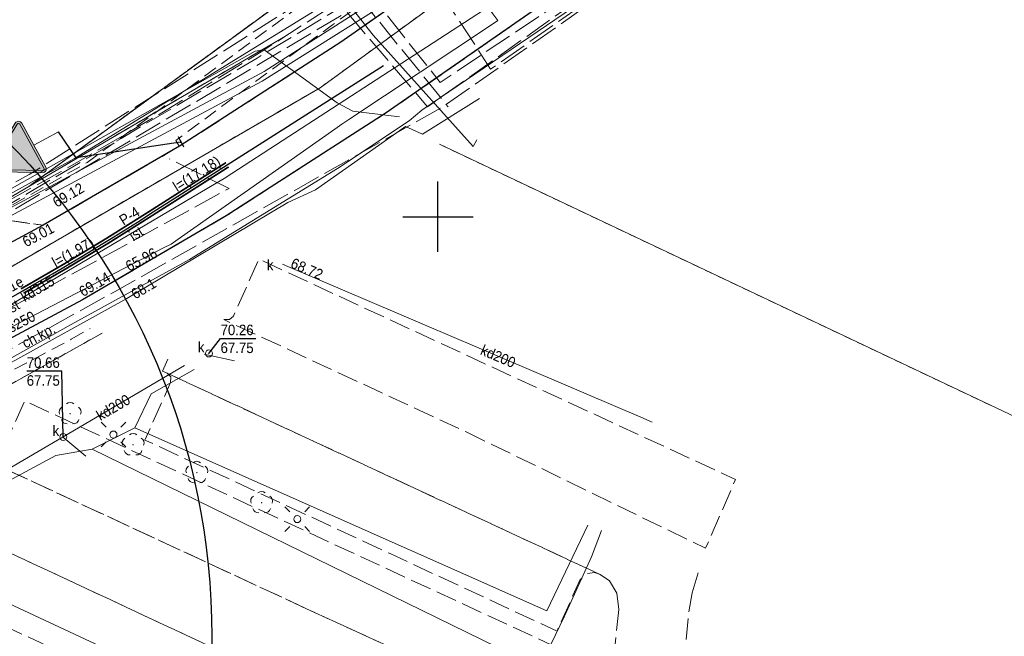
# Model space of a CAD drawing. Header units: feet. Extents: x 6524992 to 6539952, y 6047571 to 6067901.
# Tile 44 of 53: x 6531770 to 6531840, y 6048670 to 6048714. Entities that reach past the tile are written whole.
import ezdxf
from ezdxf.enums import TextEntityAlignment as Align

# ---------------------------------------------------------------- set-up
doc = ezdxf.new("R2010")
doc.units = ezdxf.units.FT
doc.header["$MEASUREMENT"] = 0
for name, pattern in [('1.5_0.5', [2, 1.5, -0.5]), ('218-500', [1, 0.5, -0.5]), ('219-500', [0]), ('mz1.0_0.5', [1.5, 1, -0.5]), ('mz2.0_0.5', [2.5, 2, -0.5])]:
    doc.linetypes.add(name, pattern=pattern)
doc.layers.get('0').update_dxf_attribs({"linetype": 'CONTINUOUS', "lineweight": 18})
for name, color, linetype, transparency in [('217-Granica konturu klasyfikcyjnego', 7, 'CONTINUOUS', 0.5), ('218-Granica użytku', 7, 'CONTINUOUS', 0.5), ('219-Linia granicy', 7, 'CONTINUOUS', 0.5), ('chodnik (powierzchnia)', 7, 'CONTINUOUS', 0.5), ('chodnik (powierzchnia)-Atr17', 7, 'CONTINUOUS', 0.5), ('drzewo liściaste (punkt)', 7, 'CONTINUOUS', 0.5), ('jezdnia (powierzchnia)', 7, 'CONTINUOUS', 0.5), ('krawężnik (linia)', 7, 'CONTINUOUS', 0.5), ('latarnia (punkt)', 7, 'CONTINUOUS', 0.5), ('plac (powierzchnia)', 7, 'CONTINUOUS', 0.5), ('przewód ciepłowniczy (linia)', 7, 'CONTINUOUS', 0.5), ('przewód elektroenergetyczny (linia)', 7, 'CONTINUOUS', 0.5), ('przewód gazowy - projektowany lub w budowie (linia) - ob. projektowany', 7, 'CONTINUOUS', 0.5), ('przewód kanalizacyjny (linia)', 7, 'CONTINUOUS', 0.5), ('przewód kanalizacyjny (linia)-Atr1', 7, 'CONTINUOUS', 0.5), ('przewód kanalizacyjny - projektowany lub w budowie (linia) - ob. projektowany', 7, 'CONTINUOUS', 0.5), ('przewód telekomunikacyjny (linia)', 7, 'CONTINUOUS', 0.5), ('przewód telekomunikacyjny - projektowany lub w budowie (linia) - ob. projektowany', 7, 'CONTINUOUS', 0.5), ('przewód wodociągowy (linia)', 7, 'CONTINUOUS', 0.5), ('punkt o określonej wysokości (sieć elektroenergetyczna)', 7, 'CONTINUOUS', 0.5), ('punkt o określonej wysokości (sieć elektroenergetyczna)-Atr3', 7, 'CONTINUOUS', 0.5), ('punkt o określonej wysokości (sieć kanalizacyjna)', 7, 'CONTINUOUS', 0.5), ('punkt o określonej wysokości (sieć kanalizacyjna)-Atr2', 7, 'CONTINUOUS', 0.5), ('punkt o określonej wysokości (sieć kanalizacyjna)-Atr3', 7, 'CONTINUOUS', 0.5), ('punkt wysokościowy sztuczny', 7, 'CONTINUOUS', 0.5), ('punkt wysokościowy sztuczny-Atr2', 7, 'CONTINUOUS', 0.5), ('studzienka okrągła - przewód kanalizacyjny (punkt)', 7, 'CONTINUOUS', 0.5), ('studzienka okrągła - przewód kanalizacyjny (punkt)-Atr17', 7, 'CONTINUOUS', 0.5), ('Wstawianie ramki sekcyjnej z opisem', 7, 'CONTINUOUS', 0.5), ('zbiornik - przewód kanalizacyjny (powierzchnia)', 7, 'CONTINUOUS', 0.5), ('ścieżka (powierzchnia)', 7, 'CONTINUOUS', 0.5)]:
    doc.layers.add(name, color=color, linetype=linetype, transparency=transparency)
doc.layers.add('_Robocza', color=1, linetype='CONTINUOUS', lineweight=30, plot=False)
for name, color, linetype, lineweight in [('gaPionowe', 7, 'CONTINUOUS', 13), ('gaPoziome', 7, 'CONTINUOUS', 13), ('zzz.gaHSDlugosc', 7, 'CONTINUOUS', 30), ('zzz.gaHSDodTekst', 7, 'CONTINUOUS', 30), ('zzz.gaHSDomyslna', 7, 'CONTINUOUS', 30), ('zzz.gaHSKilometraz', 7, 'CONTINUOUS', 30), ('zzz.gaHSNazwa', 7, 'CONTINUOUS', 30), ('zzz.gaHSOpis', 7, 'CONTINUOUS', 30), ('zzz.gaHSStan', 7, 'CONTINUOUS', 30), ('zzz.gaHSTrasa', 7, 'CONTINUOUS', 30), ('zzz.gaVSDodTekst', 7, 'CONTINUOUS', 30), ('zzz.gaVSDomyslna', 7, 'CONTINUOUS', 30), ('zzz.gaVSNazwa', 7, 'CONTINUOUS', 30), ('zzz.gaVSStan', 7, 'CONTINUOUS', 30), ('zzz.gaVSWielkość', 7, 'CONTINUOUS', 30)]:
    doc.layers.add(name, color=color, linetype=linetype, lineweight=lineweight)
doc.styles.add('GA-ATR-TEXT', font='arial.ttf', dxfattribs={"width": 0.9})
doc.styles.add('GA4-HS-TEXT', font='arial.ttf', dxfattribs={"width": 0.9})
doc.styles.get("Standard").update_dxf_attribs({"font": 'arial.ttf'})
doc.dimstyles.new('GA-LEADER', dxfattribs={"dimtxt": 1, "dimasz": 1, "dimexe": 1, "dimexo": 1, "dimgap": 1, "dimtad": 1, "dimtxsty": 'Standard', "dimcen": 1, "dimadec": 0, "dimazin": 0, "dimtfac": 1, "dimtmove": 0, "dimatfit": 3, "dimfxl": 1, "dimarcsym": 0})

# ---------------------------------------------------------------- blocks, each defined once
blk = doc.blocks.new('US15')
at = {"color": 0, "linetype": 'Continuous', "lineweight": 13}
blk.add_circle((0, 0), 0.25, dxfattribs=at)
blk = doc.blocks.new('PW01')
at = {"linetype": 'Continuous', "lineweight": 13}
h = blk.add_hatch(color=0, dxfattribs=at)
edge = h.paths.add_edge_path()
edge.add_arc((0, 0), 0.045, 0, 360)
blk = doc.blocks.new('SM01')
at = {"color": 0, "linetype": 'Continuous', "lineweight": 13}
for p, q in [((-0.53, 0.531), (-0.883, 0.884)), ((0.531, 0.531), (0.884, 0.884)), ((-0.53, -0.53), (-0.883, -0.883)), ((0.531, -0.53), (0.884, -0.883))]:
    blk.add_line(p, q, dxfattribs=at)
blk.add_circle((0, 0), 0.25, dxfattribs=at)
blk = doc.blocks.new('PW02')
at = {"linetype": 'Continuous', "lineweight": 13}
h = blk.add_hatch(color=0, dxfattribs=at)
edge = h.paths.add_edge_path()
edge.add_arc((0, 0), 0.045, 0, 360)
blk = doc.blocks.new('OP021')
at = {"linetype": 'Continuous', "lineweight": 13}
h = blk.add_hatch(color=0, dxfattribs=at)
edge = h.paths.add_edge_path()
edge.add_arc((0, 0), 0.05, 0, 360)
at = {"color": 0, "linetype": 'Continuous', "lineweight": 13}
for centre, start, end in [((0, 0.4), 49.272, 130.728), ((-0.38, 0.124), 121.308, 202.548), ((0.38, 0.124), 337.452, 58.692), ((-0.235, -0.324), 193.221, 274.871), ((0.235, -0.324), 265.129, 346.779)]:
    blk.add_arc(centre, 0.4, start, end, dxfattribs=at)
blk = doc.blocks.new('RAMKA500K')
at = {"color": 0}
for p, q in [((200, 197.5), (200, 202.5)), ((197.5, 200), (202.5, 200))]:
    blk.add_line(p, q, dxfattribs=at)
blk = doc.blocks.new('gaVSPos')
blk.add_point((0, 0))
blk = doc.blocks.new('gaVSTVcolumn0')
at = {"color": 0, "linetype": 'ByBlock', "lineweight": -2}
for p, q in [((-400, -30), (400, -30)), ((-400, -60), (-400, -30)), ((400, -60), (-400, -60)), ((400, -30), (400, -60))]:
    blk.add_line(p, q, dxfattribs=at)
blk.add_circle((0, 0), 30, dxfattribs=at)
blk = doc.blocks.new('gaVScolumn0')
at = {"color": 0, "linetype": 'ByBlock', "lineweight": -2}
blk.add_line((0, 0), (0, 400), dxfattribs=at)
at = {"layer": 'zzz.gaVSDomyslna', "color": 7, "style": 'GA-ATR-TEXT'}
blk.add_attdef('X2', text='', height=150, dxfattribs=at).set_placement((-50, 0), align=Align.BOTTOM_RIGHT)
blk = doc.blocks.new('*U97')
at = {"layer": 'zzz.gaVSDomyslna', "lineweight": 0}
h = blk.add_hatch(color=10, dxfattribs=at)
h.paths.add_polyline_path([(0, 726, 0.262759), (-46, 700), (-404, 79, 0.565749), (-356, 0), (0, 0), (356, 0, 0.565749), (404, 79), (46, 700, 0.262759)])
h.paths.add_polyline_path([(20, 685), (378, 65, -0.559995), (356, 30), (0, 30), (-356, 30, -0.559995), (-378, 65), (-20, 685, -0.260216), (0, 696, -0.260216)], flags=16)
at = {"layer": 'zzz.gaVSDomyslna', "color": 10, "lineweight": 0}
for points in [[(46, 700), (404, 79, -0.565749), (356, 0), (0, 0), (-356, 0, -0.565749), (-404, 79), (-46, 700, -0.262759), (0, 726, -0.262759)], [(20, 685), (378, 65, -0.559995), (356, 30), (0, 30), (-356, 30, -0.559995), (-378, 65), (-20, 685, -0.260216), (0, 696, -0.260216)]]:
    blk.add_lwpolyline(points, format="xyb", close=True, dxfattribs=at)
blk = doc.blocks.new('*U98')
at = {"layer": 'zzz.gaVSDomyslna', "lineweight": 0}
h = blk.add_hatch(color=50, dxfattribs=at)
edge = h.paths.add_edge_path()
edge.add_line((0, 30), (356, 30))
edge.add_arc((356, 54), 24, 270.0001, 386.9946)
edge.add_line((378, 65), (20, 684))
edge.add_arc((0, 672), 23.5, 30.0026, 148.2815)
edge.add_line((-20, 685), (-378, 65))
edge.add_arc((-356, 54), 24, 153.0055, 270.0001)
edge.add_line((-356, 30), (0, 30))
blk = doc.blocks.new('*U99')
at = {"layer": 'zzz.gaVSDomyslna', "linetype": 'Continuous', "lineweight": 0, "true_color": 0x000000}
h = blk.add_hatch(color=18, dxfattribs=at)
edge = h.paths.add_edge_path()
edge.add_arc((60, 472.5), 30, 0, 360.00026888)
h.paths.add_polyline_path([(-360, 45), (-281.25, 112.5), (-202.5, 45)])
h.paths.add_polyline_path([(258.75, 191.25), (157.5, 45), (360, 45)])
h.paths.add_polyline_path([(216.118, 165.789), (141.513, 208.421), (125.376, 182.601), (45, 227.813), (45, 433.125), (0, 461.25), (-136.849, 432.74), (-163.77, 345.246), (-180, 354.375), (-190.457, 343.047), (-176.355, 335.115), (-180, 331.875), (-147.913, 313.826), (-145.705, 317.874), (-135.48, 312.122), (-180, 45), (-90, 45), (-135, 90), (-90, 254.158), (-45, 180), (-45, 45), (45, 45), (0, 90), (0, 180), (-41.0105, 258.983), (11.25, 229.587), (11.25, 224.297), (45, 205.313), (45, 210.602), (117.417, 169.868), (103.026, 146.842), (177.632, 104.211)])
h.paths.add_polyline_path([(11.25, 246.797), (11.25, 360), (-60.3947, 296.316), (-53.6333, 283.294)], flags=16)
h.paths.add_polyline_path([(-98.1818, 405), (-51.9231, 405), (-126.456, 324.256), (-138.522, 331.043)], flags=16)
blk = doc.blocks.new('*U101')
at = {"layer": 'zzz.gaVSDomyslna', "color": 10}
blk.add_blockref('*U97', (0, 0), dxfattribs=at)
at = {"layer": 'zzz.gaVSDomyslna', "color": 50}
blk.add_blockref('*U98', (0, 0), dxfattribs=at)
at = {"layer": 'zzz.gaVSDomyslna', "color": 18, "true_color": 0x000000}
blk.add_blockref('*U99', (0, 0), dxfattribs=at)
blk = doc.blocks.new('*U96')
at = {"layer": 'zzz.gaVSDomyslna'}
blk.add_blockref('*U101', (0, 0), dxfattribs=at)
at = {"layer": 'zzz.gaVSDodTekst', "flags": 1}
blk.add_attdef('Addtext', text='', height=1, dxfattribs=at).set_placement((0, 0), align=Align.MIDDLE_LEFT)
at = {"layer": 'zzz.gaVSDomyslna', "flags": 1}
for tag in ['Height', 'Width', 'Position', 'Route', 'ItemNo']:
    blk.add_attdef(tag, text='', height=1, dxfattribs=at).set_placement((0, 0), align=Align.MIDDLE_LEFT)
at = {"layer": 'zzz.gaVSNazwa', "style": 'GA-ATR-TEXT'}
blk.add_attdef('Name', text='', height=150, dxfattribs=at).set_placement((510, 438), align=Align.MIDDLE_LEFT)
at = {"layer": 'zzz.gaVSStan', "style": 'GA-ATR-TEXT'}
blk.add_attdef('State', text='', height=150, dxfattribs=at).set_placement((510, 183), align=Align.MIDDLE_LEFT)
at = {"layer": 'zzz.gaVSWielkość', "flags": 1}
blk.add_attdef('Size', text='', height=1, dxfattribs=at).set_placement((0, 0), align=Align.MIDDLE_LEFT)
blk = doc.blocks.new('z.ga4.HSL-desc')
at = {"layer": 'zzz.gaHSDlugosc', "style": 'GA4-HS-TEXT', "width": 0.9}
blk.add_attdef('LENGTH', (6.026, 0.4), '', height=1, dxfattribs=at)
at = {"layer": 'zzz.gaHSDodTekst', "style": 'GA4-HS-TEXT', "width": 0.9, "flags": 1}
blk.add_attdef('ADDTEXT', (0, -2.744), '', height=1, dxfattribs=at)
at = {"layer": 'zzz.gaHSKilometraz', "style": 'GA4-HS-TEXT', "width": 0.9, "flags": 1}
blk.add_attdef('POSITION', (0, -5.695), '', height=1, dxfattribs=at)
at = {"layer": 'zzz.gaHSNazwa', "style": 'GA4-HS-TEXT', "width": 0.9}
blk.add_attdef('NAME', (0, 0.4), '', height=1, dxfattribs=at)
at = {"layer": 'zzz.gaHSStan', "style": 'GA4-HS-TEXT', "width": 0.9}
blk.add_attdef('STATE', (0, -1.356), '', height=1, dxfattribs=at)
at = {"layer": 'zzz.gaHSTrasa', "style": 'GA4-HS-TEXT', "width": 0.9, "flags": 1}
blk.add_attdef('ROUTE', (0, -4.27), '', height=1, dxfattribs=at)
blk = doc.blocks.new('gaHSPos')
at = {"color": 0, "linetype": 'Continuous', "lineweight": 0}
blk.add_point((0, 0), dxfattribs=at)
blk = doc.blocks.new('*U123')
at = {"layer": 'zzz.gaHSDomyslna', "color": 251}
for points in [[(14.526, 9.156, 0.12, 0.12, 0), (8.982, 5.628, 0.12, 0.12, -0.014147), (-0.089, 0.157, 0.12, 0.12, 0)], [(14.72, 8.852, 0.12, 0.12, 0), (9.176, 5.324, 0.12, 0.12, -0.014146), (0.089, -0.157, 0.12, 0.12, 0)]]:
    blk.add_lwpolyline(points, format="xyseb", dxfattribs=at)
at = {"color": 251}
for p in [(14.623, 9.004), (0, 0)]:
    blk.add_blockref('gaHSPos', p, dxfattribs=at)

msp = doc.modelspace()

# ---------------------------------------------------------------- linework, layer by layer
at = {"layer": '217-Granica konturu klasyfikcyjnego', "color": 3, "linetype": '1.5_0.5', "lineweight": 18, "flags": 128}
msp.add_lwpolyline([(6531770.82, 6048702.16), (6531794.94, 6048719.76)], dxfattribs=at)
at = {"layer": '218-Granica użytku', "color": 3, "linetype": '218-500', "lineweight": 18, "flags": 128}
for points in [[(6531791.6, 6048709.19), (6531816.89, 6048727.6)], [(6531770.82, 6048702.16), (6531794.94, 6048719.76)], [(6531794.94, 6048719.76), (6531770.82, 6048702.16)], [(6531789.12, 6048712.87), (6531770.82, 6048702.16)], [(6531770.82, 6048702.16), (6531789.12, 6048712.87)], [(6531758.1, 6048689.8), (6531791.6, 6048709.19)], [(6531791.6, 6048709.19), (6531758.1, 6048689.8)], [(6531861.09, 6048676.29), (6531800.11, 6048705.16)], [(6531770.82, 6048702.16), (6531756.07, 6048693.5)], [(6531756.07, 6048693.5), (6531770.82, 6048702.16)]]:
    msp.add_lwpolyline(points, dxfattribs=at)
at = {"layer": '218-Granica użytku', "color": 3, "linetype": '218-500', "lineweight": 18}
for points in [[(6531760.74, 6048683.14), (6531776.049, 6048691.703)], [(6531776.049, 6048691.703), (6531760.74, 6048683.14)]]:
    msp.add_lwpolyline(points, dxfattribs=at)
at = {"layer": '219-Linia granicy', "color": 3, "linetype": '219-500', "lineweight": 18, "flags": 128}
for points in [[(6531816.89, 6048727.6), (6531791.6, 6048709.19)], [(6531770.82, 6048702.16), (6531794.94, 6048719.76)], [(6531770.82, 6048702.16), (6531789.12, 6048712.87)], [(6531758.1, 6048689.8), (6531791.6, 6048709.19)], [(6531861.09, 6048676.29), (6531800.11, 6048705.16)], [(6531756.07, 6048693.5), (6531770.82, 6048702.16)]]:
    msp.add_lwpolyline(points, dxfattribs=at)
at = {"layer": '219-Linia granicy', "color": 3, "linetype": '219-500', "lineweight": 18}
msp.add_lwpolyline([(6531760.74, 6048683.14), (6531776.049, 6048691.703)], dxfattribs=at)
at = {"layer": '_Robocza'}
msp.add_lwpolyline([(6531683.556, 6048658.235), (6531756.637, 6048687.676, 0.034719), (6531779.429, 6048700.176), (6531796.103, 6048710.786)], format="xyb", dxfattribs=at)
msp.add_circle((6531733.871, 6048670.068), 50, dxfattribs=at)
at = {"layer": 'chodnik (powierzchnia)', "color": 7, "linetype": 'mz1.0_0.5', "lineweight": 18}
for points in [[(6531772.691, 6048693.029), (6531764.64, 6048688.73), (6531750.92, 6048682.22), (6531738.9, 6048677.05), (6531735.62, 6048675.73), (6531733.92, 6048674.7), (6531732.75, 6048673.21), (6531732.02, 6048671.12), (6531731.94, 6048669.96), (6531732.2, 6048668.59), (6531733.07, 6048666.83), (6531734.21, 6048665.57)], [(6531734.21, 6048665.57), (6531735.37, 6048664.91), (6531736.29, 6048666.76), (6531735.7, 6048667.11), (6531735.8, 6048673.1), (6531749.94, 6048679.43), (6531763.17, 6048685.61), (6531773.84, 6048691.26), (6531775.198, 6048692.039)]]:
    msp.add_lwpolyline(points, dxfattribs=at)
at = {"layer": 'jezdnia (powierzchnia)', "color": 7, "linetype": '1.5_0.5', "lineweight": 18, "flags": 128}
for points in [[(6531934.86, 6048854.54), (6531926.95, 6048841.93), (6531918.96, 6048830.06), (6531909.5, 6048817.18), (6531901.18, 6048806.68), (6531892.44, 6048796.38), (6531883.95, 6048786.92), (6531881.51, 6048784.27), (6531879.59, 6048782.86), (6531877.75, 6048782.38), (6531875.82, 6048782.5), (6531874.76, 6048782.88), (6531873.9, 6048783.37), (6531869.6, 6048778.86), (6531870.13, 6048778.03), (6531870.82, 6048776.02), (6531870.85, 6048775.07), (6531870.54, 6048773.29), (6531869.38, 6048771.34), (6531868.01, 6048769.93), (6531863.36, 6048765.34), (6531859.32, 6048761.55), (6531848.76, 6048752.38), (6531843.59, 6048748.2), (6531831.18, 6048739.14), (6531817.84, 6048729.74), (6531793.06, 6048712.45), (6531781.56, 6048705.02), (6531771.84, 6048699.39), (6531762.11, 6048694.16), (6531748.35, 6048687.6), (6531736.63, 6048682.63), (6531731.2, 6048680.43), (6531723.01, 6048677.15), (6531720.39, 6048676.29), (6531718.04, 6048676.19), (6531716, 6048676.85), (6531700.78, 6048671.82), (6531700.43, 6048670.57), (6531699.94, 6048669.55), (6531698.66, 6048667.85), (6531696.88, 6048666.7), (6531694.1, 6048665.57), (6531671.86, 6048656.66), (6531663.54, 6048653.32), (6531665.69, 6048647.72), (6531673.65, 6048650.92), (6531696.57, 6048660.12), (6531711.19, 6048665.9), (6531713.11, 6048666.5), (6531715.24, 6048666.77), (6531717.08, 6048666.7), (6531718.61, 6048666.2), (6531721.55, 6048664.8), (6531726.41, 6048662.46), (6531732.77, 6048659.4), (6531735.33, 6048664.82), (6531734.21, 6048665.57), (6531733.07, 6048666.83), (6531732.2, 6048668.59), (6531731.94, 6048669.96), (6531732.02, 6048671.12), (6531732.75, 6048673.21), (6531733.92, 6048674.7), (6531735.62, 6048675.73), (6531738.9, 6048677.05), (6531750.92, 6048682.22), (6531764.64, 6048688.73), (6531774.64, 6048694.07), (6531784.88, 6048700.05), (6531796.3, 6048707.41), (6531807.81, 6048715.38), (6531812.49, 6048718.65), (6531821.51, 6048725), (6531834.56, 6048734.18), (6531847.16, 6048743.36), (6531852.83, 6048747.95), (6531863.16, 6048756.92), (6531867.95, 6048761.44), (6531872.3, 6048765.7), (6531873.84, 6048766.99), (6531875.25, 6048767.75), (6531877.35, 6048768.27), (6531879.48, 6048768.24), (6531881.09, 6048767.74), (6531883.2, 6048766.46), (6531886.63, 6048772.09), (6531886.01, 6048772.9), (6531885.74, 6048773.58), (6531885.26, 6048775.66), (6531885.44, 6048778.18), (6531886.52, 6048780.64), (6531887.99, 6048782.41), (6531897.21, 6048792.67), (6531905.82, 6048802.85), (6531914.51, 6048813.86), (6531923.67, 6048826.32), (6531932.04, 6048838.77), (6531939.94, 6048851.37)], [(6531762.11, 6048694.16), (6531771.84, 6048699.39), (6531768.04, 6048699.92), (6531767.94, 6048700.09), (6531763.73, 6048697.86), (6531763.83, 6048697.67)]]:
    msp.add_lwpolyline(points, close=True, dxfattribs=at)
at = {"layer": 'jezdnia (powierzchnia)', "color": 7, "linetype": '1.5_0.5', "lineweight": 18}
for points in [[(6531780.739, 6048689.85), (6531780.35, 6048688.99), (6531780.69, 6048688.84), (6531811.57, 6048674.49), (6531812.24, 6048674.04), (6531812.76, 6048673.17), (6531812.89, 6048671.99), (6531812.3, 6048665.98), (6531812.08, 6048664.92), (6531811.87, 6048664.55), (6531811.24, 6048664.16), (6531810.07, 6048663.85), (6531809.18, 6048663.83), (6531808.09, 6048664.05), (6531807.58, 6048664.3), (6531790.67, 6048672.03), (6531768.01, 6048682.54)], [(6531763.57, 6048678.79), (6531810.7, 6048656.78), (6531811.16, 6048656.58), (6531811.39, 6048656.3), (6531811.07, 6048652.39), (6531810.06, 6048648.45), (6531809.7, 6048647.66), (6531809.11, 6048647.05), (6531808.4, 6048646.7), (6531807.84, 6048646.53), (6531807.37, 6048646.64), (6531806.36, 6048647.08), (6531779.81, 6048659.31), (6531750.85, 6048672.71)], [(6531803.92, 6048635.9), (6531809.38, 6048633.43), (6531809.23, 6048633.85), (6531809.54, 6048634.94), (6531809.54, 6048634.97), (6531809.83, 6048635.69), (6531809.86, 6048635.75), (6531814.23, 6048645.43), (6531814.73, 6048647), (6531815.86, 6048651.2), (6531815.99, 6048651.94), (6531817.89, 6048671.84), (6531818.13, 6048673.18), (6531818.643, 6048674.878)]]:
    msp.add_lwpolyline(points, dxfattribs=at)
at = {"layer": 'krawężnik (linia)', "color": 7, "linetype": 'Continuous', "lineweight": 25, "flags": 128}
for points in [[(6531843.59, 6048748.2), (6531831.18, 6048739.14), (6531817.84, 6048729.74), (6531793.06, 6048712.45), (6531781.56, 6048705.02), (6531771.84, 6048699.39), (6531762.11, 6048694.16), (6531748.35, 6048687.6), (6531736.63, 6048682.63), (6531731.2, 6048680.43), (6531723.01, 6048677.15), (6531720.39, 6048676.29), (6531718.04, 6048676.19), (6531716, 6048676.85), (6531700.78, 6048671.82), (6531700.43, 6048670.57), (6531699.94, 6048669.55), (6531698.66, 6048667.85), (6531696.88, 6048666.7), (6531694.1, 6048665.57), (6531671.86, 6048656.66), (6531663.54, 6048653.32)], [(6531807.81, 6048715.38), (6531796.3, 6048707.41), (6531784.88, 6048700.05), (6531774.64, 6048694.07), (6531764.64, 6048688.73)]]:
    msp.add_lwpolyline(points, dxfattribs=at)
at = {"layer": 'plac (powierzchnia)', "color": 7, "linetype": '1.5_0.5', "lineweight": 18, "flags": 128}
for points in [[(6531802, 6048684.66), (6531819.09, 6048676.36), (6531821.23, 6048681.27), (6531808.04, 6048687.35), (6531794.43, 6048693.64), (6531787.23, 6048696.98), (6531785.41, 6048692.92), (6531785.13, 6048692.67), (6531784.73, 6048692.66)], [(6531780.95, 6048688.58), (6531780.93, 6048688.17), (6531779.1, 6048684.08), (6531796.58, 6048675.98), (6531808.49, 6048670.46), (6531810.11, 6048674.08), (6531810.62, 6048674.56), (6531811.17, 6048674.64), (6531811.57, 6048674.49), (6531780.69, 6048688.84)], [(6531768.65, 6048682.77), (6531768.39, 6048682.53), (6531768.01, 6048682.54), (6531790.67, 6048672.03), (6531807.58, 6048664.3), (6531807.28, 6048664.8), (6531807.31, 6048665.44), (6531808.97, 6048669.07), (6531795.41, 6048675.34), (6531770.52, 6048686.87)], [(6531761.69, 6048674.24), (6531783.42, 6048664.18), (6531808.08, 6048652.81), (6531809.66, 6048656.21), (6531810.09, 6048656.67), (6531810.7, 6048656.78), (6531763.57, 6048678.79), (6531763.57, 6048678.32)]]:
    msp.add_lwpolyline(points, close=True, dxfattribs=at)
at = {"layer": 'przewód ciepłowniczy (linia)', "color": 212, "linetype": 'Continuous', "lineweight": 18, "flags": 128}
for points in [[(6531798.44, 6048717.32), (6531787.61, 6048710.36), (6531745.37, 6048687.67), (6531712.51, 6048672.98)], [(6531798.33, 6048716.51), (6531787.46, 6048709.67), (6531745.08, 6048686.99), (6531712.29, 6048672.4)]]:
    msp.add_lwpolyline(points, dxfattribs=at)
at = {"layer": 'przewód elektroenergetyczny (linia)', "color": 1, "linetype": 'Continuous', "lineweight": 18, "flags": 128}
for points in [[(6531802.76, 6048705.47), (6531802.52, 6048705), (6531795.37, 6048712.94), (6531793.1, 6048715.86), (6531774.07, 6048704.14), (6531754.13, 6048693.18), (6531722.21, 6048678.72), (6531704.2, 6048671.11), (6531697.97, 6048668.16), (6531700.69, 6048661.36), (6531696.92, 6048659.69), (6531691.43, 6048657.51), (6531692.22, 6048655.76)], [(6531736.08, 6048685.18), (6531732.84, 6048682.66), (6531736.9, 6048674), (6531764.37, 6048686.56), (6531769.12, 6048689.37), (6531777.81, 6048694.17), (6531789.28, 6048701.01), (6531791.26, 6048701.91), (6531797.69, 6048706.44), (6531798.9, 6048705.89), (6531802.95, 6048708.43)]]:
    msp.add_lwpolyline(points, dxfattribs=at)
at = {"layer": 'przewód gazowy - projektowany lub w budowie (linia) - ob. projektowany', "color": 40, "linetype": 'mz2.0_0.5', "lineweight": 18, "flags": 128}
msp.add_lwpolyline([(6531690.01, 6048665.15), (6531705.22, 6048670.84), (6531756.46, 6048692.62), (6531793.49, 6048714.58), (6531799.26, 6048707.84), (6531862.73, 6048752.81), (6531909.69, 6048802.17), (6531966.26, 6048900.24), (6532014.1, 6049000.15), (6532034.9, 6049048.6), (6532041.53, 6049062.44), (6532044.86, 6049070.44), (6532052.42, 6049074.25), (6532055.45, 6049082.73)], dxfattribs=at)
at = {"layer": 'przewód kanalizacyjny (linia)', "color": 34, "linetype": 'Continuous', "lineweight": 18, "flags": 128}
for points in [[(6531713.83, 6048667.48), (6531714.4, 6048667.66), (6531730.57, 6048672.86), (6531731.14, 6048673.04), (6531731.68, 6048673.3), (6531758.37, 6048686.34), (6531758.92, 6048686.61), (6531759.45, 6048686.88), (6531780.42, 6048697.77), (6531780.96, 6048698.05), (6531781.47, 6048698.4), (6531792.63, 6048706.25), (6531793.13, 6048706.6), (6531793.64, 6048706.94), (6531803.75, 6048713.64), (6531804.26, 6048713.98), (6531803.91, 6048714.45), (6531801.24, 6048718.11), (6531800.89, 6048718.6)], [(6531726.63, 6048673.94), (6531727.25, 6048674.21), (6531760.44, 6048688.45), (6531761.02, 6048688.7), (6531761.57, 6048689.03), (6531784.18, 6048702.4), (6531784.75, 6048702.73), (6531785.29, 6048703.08), (6531806.83, 6048717.07), (6531807.37, 6048717.42)], [(6531788.9, 6048696.62), (6531789.3, 6048696.45), (6531814.48, 6048685.7), (6531815.28, 6048685.36)], [(6531783.32, 6048690.21), (6531785.48, 6048689.73)], [(6531773.27, 6048684.3), (6531773.32, 6048684.24), (6531774.88, 6048682.92)], [(6531778.37, 6048684.94), (6531775.33, 6048683.43)]]:
    msp.add_lwpolyline(points, dxfattribs=at)
at = {"layer": 'przewód kanalizacyjny (linia)', "color": 34, "linetype": 'Continuous', "lineweight": 18}
for points in [[(6531781.917, 6048689.385), (6531773.27, 6048684.3), (6531767.9, 6048681.18), (6531765.19, 6048679.75), (6531760.93, 6048677.4), (6531756.34, 6048674.86), (6531756.6, 6048674.23)], [(6531811.652, 6048677.64), (6531810.94, 6048675.76), (6531809.02, 6048671.52), (6531807.09, 6048667.53), (6531805.9, 6048665), (6531804.04, 6048661.11), (6531802.62, 6048657.73), (6531802.41, 6048657.32), (6531802.15, 6048656.72), (6531800.62, 6048653.98), (6531798.91, 6048649.97), (6531797.12, 6048646.1), (6531796.16, 6048646.53)]]:
    msp.add_lwpolyline(points, dxfattribs=at)
at = {"layer": 'przewód kanalizacyjny - projektowany lub w budowie (linia) - ob. projektowany', "color": 34, "linetype": 'mz2.0_0.5', "lineweight": 18, "flags": 128}
msp.add_lwpolyline([(6531760.7, 6048688.73), (6531768.16, 6048692.78), (6531772.84, 6048695.33), (6531775.87, 6048696.98), (6531778.61, 6048698.48), (6531782.01, 6048700.33), (6531785.1, 6048702.02), (6531780.85, 6048704.12)], dxfattribs=at)
at = {"layer": 'przewód telekomunikacyjny (linia)', "color": 30, "linetype": 'Continuous', "lineweight": 18, "flags": 128}
msp.add_lwpolyline([(6531797.26, 6048707.13), (6531793.92, 6048707.52), (6531792.81, 6048708.11), (6531787.6, 6048711.89), (6531786.97, 6048711.8), (6531754.07, 6048693.28), (6531712.78, 6048672.85), (6531712.61, 6048672.5), (6531714.69, 6048668.59), (6531716.32, 6048665.56), (6531717.73, 6048661.6)], dxfattribs=at)
at = {"layer": 'przewód telekomunikacyjny - projektowany lub w budowie (linia) - ob. projektowany', "color": 30, "linetype": 'mz2.0_0.5', "lineweight": 18, "flags": 128}
for points in [[(6531753.12, 6048673.62), (6531753.23, 6048673.87), (6531753.23, 6048682.07), (6531760.75, 6048685.73), (6531777.15, 6048694.77), (6531800.34, 6048707.83), (6531813.67, 6048717.18), (6531830.05, 6048728.43), (6531830.46, 6048728.71), (6531835.4, 6048732.11), (6531845.84, 6048739.58), (6531854.92, 6048747), (6531854.92, 6048748.31), (6531862.45, 6048753.52), (6531869.1, 6048760.31), (6531872.59, 6048764.11), (6531891.74, 6048784.23), (6531897.03, 6048789.81), (6531897.24, 6048790.02), (6531897.37, 6048790.17), (6531901.33, 6048794.35), (6531909.25, 6048803.65), (6531914.27, 6048811.59), (6531915.91, 6048812.08), (6531923.75, 6048823.2), (6531933.29, 6048837.72), (6531933.4, 6048837.91), (6531933.18, 6048838.04), (6531925.22, 6048842.08), (6531925.01, 6048842.19), (6531925.12, 6048842.42), (6531936.53, 6048860.93), (6531941.78, 6048871.83), (6531950.42, 6048889.96), (6531955.71, 6048901.05), (6531980.31, 6048952.43), (6531980.41, 6048952.64), (6531980.66, 6048952.52), (6531992.22, 6048946.25), (6531992.35, 6048946.16), (6531992.34, 6048945.91), (6531991.7, 6048940.95), (6532014.99, 6048929.83), (6532015.25, 6048929.81), (6532015.5, 6048929.74), (6532050.39, 6048912.7), (6532096.82, 6048890.81), (6532097.09, 6048890.68), (6532097.28, 6048890.55), (6532138.04, 6048871.33), (6532151.48, 6048871.68), (6532151.69, 6048871.67), (6532151.71, 6048871.94), (6532153.41, 6048884.9), (6532174.64, 6048886.43), (6532178.68, 6048884.36), (6532188.6, 6048879.25), (6532188.85, 6048879.11), (6532189.05, 6048879.03), (6532202.51, 6048858.12), (6532206.42, 6048854.14), (6532213.39, 6048851.14), (6532213.6, 6048851.04), (6532206.2, 6048834.9), (6532206.11, 6048834.67), (6532206.32, 6048834.57), (6532209.41, 6048833.26), (6532226.82, 6048825.01), (6532229.52, 6048824.19), (6532236.27, 6048838.33), (6532243.34, 6048835.05), (6532242.46, 6048832.65)], [(6531568.24, 6048619.8), (6531568.67, 6048619.94), (6531572.29, 6048623.33), (6531622.16, 6048639.9), (6531634.45, 6048644.52), (6531638.17, 6048644.19), (6531671.49, 6048657.1), (6531672.12, 6048658.8), (6531686.7, 6048664.57), (6531697.18, 6048668.72), (6531697.93, 6048668.73), (6531703.21, 6048670.97), (6531703.64, 6048672.18), (6531714.35, 6048676.87), (6531752.81, 6048693.37), (6531770.84, 6048703), (6531797.61, 6048720), (6531803.75, 6048710.52), (6531829.31, 6048728.41), (6531829.55, 6048728.77), (6531830.24, 6048729.25), (6531830.76, 6048729.32), (6531843.03, 6048737.91), (6531846.28, 6048740.34), (6531849.41, 6048741.92), (6531863.18, 6048752.15), (6531880.15, 6048769.44), (6531898, 6048788.57), (6531907.66, 6048799.24), (6531910.02, 6048801.83), (6531916.48, 6048812.02), (6531924.49, 6048823.3), (6531924.63, 6048825.25), (6531931.38, 6048835.54), (6531922.93, 6048840.88), (6531938.23, 6048866.1), (6531955.49, 6048901.5), (6531972.68, 6048938.54), (6531977.15, 6048949.18), (6531977.07, 6048949.9)], [(6531706.93, 6048649.69), (6531710.75, 6048655.55), (6531713.7, 6048660.01), (6531708.13, 6048667.75), (6531705.27, 6048671.76), (6531705.27, 6048672.18), (6531717.55, 6048677.27), (6531726.15, 6048680.82), (6531733.95, 6048683.69), (6531742.1, 6048687.22), (6531752.72, 6048691.87), (6531755.86, 6048693.31), (6531763.33, 6048697.81), (6531773.08, 6048703.19), (6531780.31, 6048707.41), (6531787.58, 6048711.88), (6531792.79, 6048715.24), (6531794.74, 6048716.43), (6531800.15, 6048709.57), (6531807.95, 6048714.78), (6531816.25, 6048720.69), (6531825.55, 6048727.06), (6531830.8, 6048730.89), (6531842.77, 6048739.27), (6531853.8, 6048747.24), (6531857.13, 6048747.18), (6531863.61, 6048752.1), (6531869.13, 6048757.59), (6531875.37, 6048763.87), (6531876.77, 6048765.35), (6531880.47, 6048769.16), (6531888.71, 6048777.99), (6531894.8, 6048784.52), (6531903.44, 6048793.89), (6531903.88, 6048796.55), (6531909.5, 6048802.76), (6531914.43, 6048810.92), (6531915, 6048812.25), (6531916.84, 6048813.64), (6531920.46, 6048819.22), (6531924.61, 6048825.94), (6531930.11, 6048835.01), (6531923.6, 6048839.36), (6531924.53, 6048842.82), (6531927.18, 6048847.09), (6531931.72, 6048854.39), (6531935.79, 6048860.81), (6531938.71, 6048867.58), (6531941.8, 6048874.27), (6531944.96, 6048880.54), (6531948.65, 6048888.39), (6531951.99, 6048895.25), (6531956.03, 6048903.66), (6531961.03, 6048914.24), (6531965.67, 6048924.18), (6531967.68, 6048928.48), (6531968.59, 6048930.64), (6531970.1, 6048932.2), (6531972.63, 6048937.77), (6531974.42, 6048941.79), (6531975.82, 6048948.52), (6531991.7, 6048940.63), (6532001.18, 6048936.09), (6532003.91, 6048934.96), (6532011.71, 6048932.32), (6532017.77, 6048929.38), (6532021.09, 6048926.88), (6532025, 6048924.01), (6532031.82, 6048920.79), (6532042.23, 6048915.86), (6532053.01, 6048910.7), (6532064.72, 6048905.2), (6532076.32, 6048899.75), (6532087.55, 6048894.45), (6532091.09, 6048892.46), (6532095.66, 6048889.88), (6532103.83, 6048886.2), (6532119.27, 6048879), (6532135.1, 6048871.73), (6532138.35, 6048870.39), (6532146.64, 6048869.74), (6532149.6, 6048869.57), (6532162.03, 6048870.45), (6532172.87, 6048871.27), (6532181.8, 6048884.33), (6532190.96, 6048879.87), (6532201.93, 6048866.18), (6532207.09, 6048859.78), (6532214.04, 6048854.15), (6532214.9, 6048852.81), (6532214.54, 6048850.98), (6532208.88, 6048839.36), (6532207.45, 6048836.13), (6532208.57, 6048834.52), (6532222.88, 6048827.77), (6532226.44, 6048826.12), (6532230.85, 6048824.95), (6532231.25, 6048825.45), (6532236.94, 6048837.22), (6532242.7, 6048834.67), (6532242.47, 6048832.45)], [(6531712.65, 6048663.64), (6531712.15, 6048663.71), (6531705.73, 6048671.56), (6531705.9, 6048672.2), (6531711.53, 6048674.52), (6531722.26, 6048679.03), (6531725.05, 6048680.08), (6531732.65, 6048682.95), (6531737.66, 6048684.98), (6531746.49, 6048688.9), (6531751.18, 6048690.92), (6531756.09, 6048693.02), (6531761.69, 6048696.31), (6531770.52, 6048701.54), (6531777.39, 6048705.58), (6531787.1, 6048711.31), (6531794.35, 6048715.7), (6531800.73, 6048707.82)]]:
    msp.add_lwpolyline(points, dxfattribs=at)
at = {"layer": 'przewód wodociągowy (linia)', "color": 5, "linetype": 'Continuous', "lineweight": 18, "flags": 128}
msp.add_lwpolyline([(6531810.26, 6048715.35), (6531798.84, 6048707.59), (6531797.94, 6048706.84), (6531792.84, 6048703.44), (6531782.27, 6048696.95), (6531773.83, 6048692.31), (6531764.92, 6048687.34)], dxfattribs=at)
at = {"layer": 'punkt o określonej wysokości (sieć kanalizacyjna)-Atr2', "color": 7, "flags": 128}
for points in [[(6531783.66, 6048690.25), (6531784.49, 6048691.32), (6531786.995, 6048691.32)], [(6531773.27, 6048684.3), (6531773.17, 6048688.99), (6531770.665, 6048688.99)]]:
    msp.add_lwpolyline(points, dxfattribs=at)
at = {"layer": 'zbiornik - przewód kanalizacyjny (powierzchnia)', "color": 34, "linetype": 'Continuous', "lineweight": 18}
msp.add_lwpolyline([(6531810.698, 6048678.017), (6531807.77, 6048671.91), (6531778.37, 6048684.94), (6531779.53, 6048687.38), (6531782.607, 6048689.112)], dxfattribs=at)
at = {"layer": 'zbiornik - przewód kanalizacyjny (powierzchnia)', "color": 34, "linetype": 'Continuous', "lineweight": 18, "flags": 128}
msp.add_lwpolyline([(6531775.33, 6048683.43), (6531806.32, 6048668.29), (6531801.2, 6048657.57), (6531762.13, 6048675.8), (6531762.27, 6048676.3), (6531763.28, 6048678.04), (6531765.97, 6048679.24), (6531769.64, 6048681.31), (6531772.75, 6048682.97)], close=True, dxfattribs=at)
at = {"layer": 'ścieżka (powierzchnia)', "color": 7, "linetype": 'mz1.0_0.5', "lineweight": 18, "flags": 128}
msp.add_lwpolyline([(6531870.13, 6048778.03), (6531863.95, 6048771.51), (6531856.25, 6048764.15), (6531843.33, 6048753.05), (6531834.48, 6048746.38), (6531814.86, 6048732.54), (6531794.9, 6048718.47), (6531791.08, 6048715.71), (6531779.89, 6048707.46), (6531774.98, 6048703.87), (6531768.04, 6048699.92), (6531771.84, 6048699.39), (6531781.56, 6048705.02), (6531781.29, 6048705.44), (6531792.48, 6048713.68), (6531796.27, 6048716.43), (6531816.09, 6048730.4), (6531835.74, 6048744.24), (6531844.81, 6048751.08), (6531857.8, 6048762.25), (6531865.66, 6048769.73), (6531866.11, 6048770.22), (6531866.46, 6048770.52), (6531866.79, 6048770.67), (6531867.19, 6048770.63), (6531867.58, 6048770.4), (6531868.01, 6048769.93), (6531869.38, 6048771.34), (6531868.96, 6048771.8), (6531868.76, 6048772.18), (6531868.76, 6048772.82), (6531868.93, 6048773.16), (6531870.85, 6048775.07), (6531870.82, 6048776.02)], close=True, dxfattribs=at)

# ---------------------------------------------------------------- block references
at = {"layer": 'drzewo liściaste (punkt)', "color": 94, "linetype": 'Continuous', "lineweight": 13}
for p in [(6531773.76, 6048685.96), (6531778.25, 6048683.74), (6531782.8, 6048681.76), (6531787.42, 6048679.61)]:
    msp.add_blockref('OP021', p, dxfattribs=at)
at = {"layer": 'gaPionowe', "xscale": 0.005, "yscale": 0.005, "rotation": 118.6891749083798}
msp.add_blockref('*U96', (6531771.166, 6048705.096), dxfattribs=at).add_auto_attribs({'Name': 'A-14', 'State': 'tymczas'})
at = {"layer": 'gaPionowe', "rotation": 118.6893853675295}
for name, p, xscale, yscale in [('gaVScolumn0', (6531772.921, 6048706.056), 0.005, 0.005), ('gaVSTVcolumn0', (6531781.631, 6048705.316), 0.001, 0.001)]:
    msp.add_blockref(name, p, dxfattribs=dict(at, xscale=xscale, yscale=yscale))
msp.add_blockref('gaVSPos', (6531781.631, 6048705.316), dxfattribs=at)
at = {"layer": 'gaPoziome'}
msp.add_blockref('*U123', (6531770.35, 6048694.7), dxfattribs=at)
at = {"layer": 'latarnia (punkt)', "color": 7, "linetype": 'Continuous', "lineweight": 18}
for p in [(6531776.85, 6048684.47), (6531789.96, 6048678.44)]:
    msp.add_blockref('SM01', p, dxfattribs=at)
at = {"layer": 'punkt o określonej wysokości (sieć elektroenergetyczna)', "color": 1, "linetype": 'Continuous', "lineweight": 13}
msp.add_blockref('PW01', (6531777.81, 6048694.17), dxfattribs=at)
at = {"layer": 'punkt o określonej wysokości (sieć kanalizacyjna)', "color": 34, "linetype": 'Continuous', "lineweight": 13}
for p in [(6531783.66, 6048690.25), (6531773.27, 6048684.3)]:
    msp.add_blockref('PW01', p, dxfattribs=at)
at = {"layer": 'punkt wysokościowy sztuczny', "color": 7, "linetype": 'Continuous', "lineweight": 13}
for p in [(6531771.84, 6048699.39), (6531774.64, 6048694.07)]:
    msp.add_blockref('PW02', p, dxfattribs=at)
at = {"layer": 'studzienka okrągła - przewód kanalizacyjny (punkt)', "color": 34, "linetype": 'Continuous', "lineweight": 18}
for p in [(6531783.66, 6048690.25), (6531773.27, 6048684.3)]:
    msp.add_blockref('US15', p, dxfattribs=at)
at = {"layer": 'Wstawianie ramki sekcyjnej z opisem', "color": 7, "linetype": 'Continuous', "lineweight": 13}
msp.add_blockref('RAMKA500K', (6531600, 6048500), dxfattribs=at)
msp.add_blockref('RAMKA500K', (6531600, 6048500), dxfattribs=at)
at = {"layer": 'zzz.gaHSOpis', "xscale": 0.75, "yscale": 0.75}
for p, rotation, values in [((6531777.727, 6048699.095), 32.10100941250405, {'STATE': 'ist', 'LENGTH': 'l=(17.18)', 'NAME': 'P-4'}), ((6531768.926, 6048693.903), 28.97652633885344, {'STATE': 'ist', 'LENGTH': 'l=(1.97)', 'NAME': 'P-1e'})]:
    msp.add_blockref('z.ga4.HSL-desc', p, dxfattribs=dict(at, rotation=rotation)).add_auto_attribs(values)

# ---------------------------------------------------------------- texts
at = {"layer": 'chodnik (powierzchnia)-Atr17', "color": 7, "width": 0.9}
msp.add_text('ch.kp.', height=0.75, rotation=28.102, dxfattribs=at).set_placement((6531770.58, 6048690.59))
at = {"layer": 'przewód kanalizacyjny (linia)-Atr1', "color": 34, "width": 0.9}
for s, rotation, p in [('kd315', 30.597, (6531770.33, 6048694.21)), ('ks250', 27.443, (6531768.96, 6048691.82)), ('kd200', 336.881, (6531803.11, 6048690.55)), ('kd200', 30.457, (6531775.73, 6048685.75))]:
    msp.add_text(s, height=0.75, rotation=rotation, dxfattribs=at).set_placement(p, align=Align.MIDDLE_LEFT)
at = {"layer": 'punkt o określonej wysokości (sieć elektroenergetyczna)-Atr3', "color": 1, "width": 0.9}
msp.add_text('68.1', height=0.75, rotation=30.809, dxfattribs=at).set_placement((6531778.21, 6048694.41), align=Align.MIDDLE_LEFT)
at = {"layer": 'punkt o określonej wysokości (sieć kanalizacyjna)-Atr2', "color": 34, "width": 0.9}
msp.add_text('68.72', height=0.75, rotation=336.881, dxfattribs=at).set_placement((6531789.42, 6048696.4))
for s, p in [('70.26', (6531784.49, 6048691.328)), ('70.66', (6531770.665, 6048688.998))]:
    msp.add_text(s, height=0.75, dxfattribs=at).set_placement(p, align=Align.BOTTOM_LEFT)
at = {"layer": 'punkt o określonej wysokości (sieć kanalizacyjna)-Atr3', "color": 34, "width": 0.9}
msp.add_text('65.96', height=0.75, rotation=27.443, dxfattribs=at).set_placement((6531777.79, 6048696.41), align=Align.MIDDLE_LEFT)
for p in [(6531784.49, 6048690.053), (6531770.665, 6048687.723)]:
    msp.add_text('67.75', height=0.75, dxfattribs=at).set_placement(p, align=Align.BOTTOM_LEFT)
at = {"layer": 'punkt wysokościowy sztuczny-Atr2', "color": 7, "width": 0.9}
for s, rotation, p in [('69.12', 30.08, (6531772.8, 6048700.63)), ('69.01', 28.258, (6531770.62, 6048697.81)), ('69.14', 30.284, (6531774.68, 6048694.26))]:
    msp.add_text(s, height=0.75, rotation=rotation, dxfattribs=at).set_placement(p)
at = {"layer": 'studzienka okrągła - przewód kanalizacyjny (punkt)-Atr17', "color": 34, "width": 0.9}
for p in [(6531787.79, 6048696.17), (6531782.87, 6048690.33), (6531772.51, 6048684.37)]:
    msp.add_text('k', height=0.75, dxfattribs=at).set_placement(p)

# ---------------------------------------------------------------- leaders
at = {"layer": 'gaPionowe'}
msp.add_leader([(6531781.631, 6048705.316), (6531774.184, 6048704.185), (6531772.921, 6048706.056)], dimstyle='GA-LEADER', override={"dimasz": 0.3}, dxfattribs=at)

doc.saveas('drawing.dxf')
